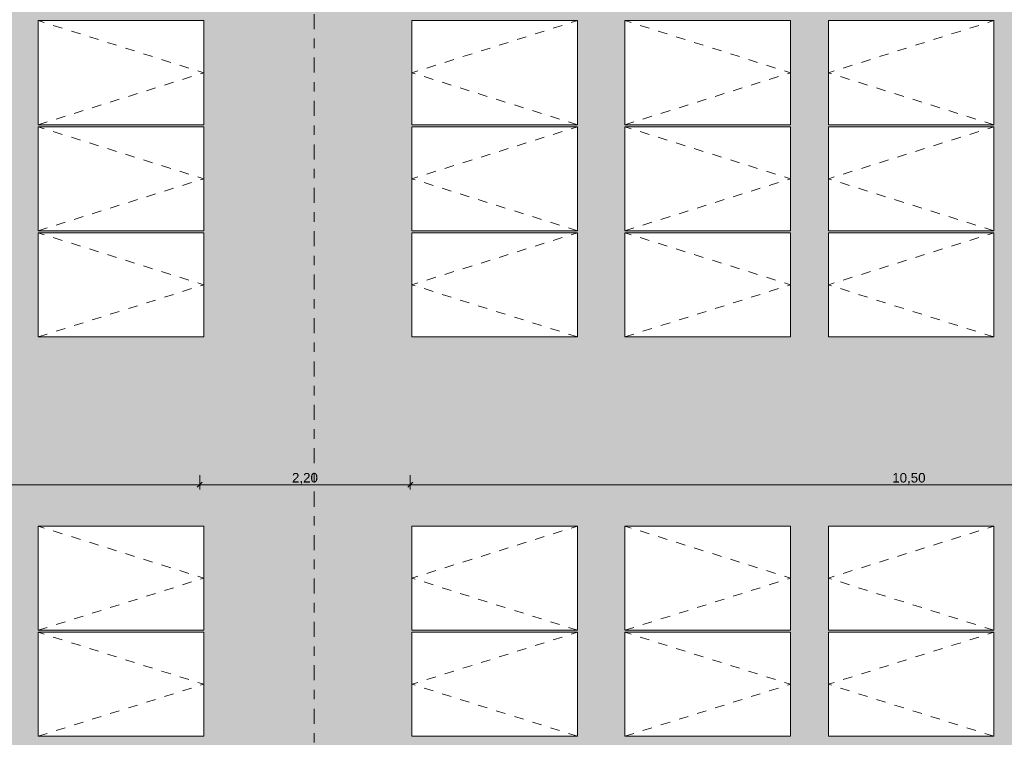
# Model space of a CAD drawing. Header units: metres. Extents: x -180 to 4, y -47 to 4.
# Tile 102 of 256: x -118 to -107, y -31 to -23. Entities that reach past the tile are written whole.
import ezdxf

# ---------------------------------------------------------------- set-up
doc = ezdxf.new("R2010")
doc.units = ezdxf.units.M
doc.header["$LTSCALE"] = 0.05
doc.header["$PDMODE"] = 1
doc.header["$PDSIZE"] = -2
doc.linetypes.add('Linienart-53', pattern=[5.291531, 3.175, -1.058062, 0.352704, -0.705764])
doc.linetypes.add('VW-01 Strichlinie kurz', pattern=[1.999894, 0.999947, -0.999947])
doc.layers.get('0').update_dxf_attribs({"lineweight": 25})
for name, color, linetype, lineweight, true_color in [('30 -36 Dächer- 3 Dachbeläge', 7, 'Continuous', 15, 0x9999ff), ('30 -36 Dächer- 3 Dachbeläge Gründach', 250, 'Continuous', 9, 0x333333), ('40 -44 Elektr. Anlagen- 2 Eigenstromversorgungsanlagen', 7, 'Continuous', 5, 0xff6633), ('70 -72 Beschriftung- 1 Beschriftung allgemein', 7, 'Continuous', 9, 0xff6633), ('70 -76 Bemaßung- 2 Allgemein', 7, 'Continuous', 5, 0x6666cc), ('Dachflächen Moblierung', 7, 'Continuous', 9, 0x888888)]:
    doc.layers.add(name, color=color, linetype=linetype, lineweight=lineweight, true_color=true_color)
for name, color, linetype, lineweight in [('60- 61 allgemeine Ausstattung- 4 Terrassen', 7, 'Continuous', 9), ('70 -71 Achsen- 1 Gebäudeachsen', 7, 'Linienart-53', 18), ('Keine', 7, 'Continuous', 9)]:
    doc.layers.add(name, color=color, linetype=linetype, lineweight=lineweight)
doc.styles.add('Arial', font='arial.ttf')
doc.dimstyles.new('k+k_klein', dxfattribs={"dimtxt": 0.075516, "dimasz": 0.05302, "dimexe": 0.05, "dimexo": 0.15, "dimgap": 0.005, "dimtad": 1, "dimdec": 3, "dimtxsty": 'Arial', "dimblk": 'VW_SLASH-2', "dimblk1": 'VW_SLASH-2', "dimblk2": 'VW_SLASH-2', "dimcen": 0, "dimdle": 0.025, "dimadec": 3, "dimazin": 0, "dimtfac": 0.75, "dimtdec": 3, "dimtix": 1, "dimtmove": 0, "dimatfit": 0, "dimldrblk": 'VW_FILLEDARROW', "dimfxl": 0.1, "dimfxlon": 1, "dimfrac": 2, "dimtolj": 1, "dimarcsym": 0})

# ---------------------------------------------------------------- blocks, each defined once
blk = doc.blocks.new('Gruppe-537')
at = {"color": 255, "linetype": 'Continuous', "lineweight": 9, "transparency": 33554687}
blk.add_wipeout([(-117.539, -25.577), (-115.789, -25.577), (-115.789, -26.677), (-117.539, -26.677)], dxfattribs=at).dxf.layer = '40 -44 Elektr. Anlagen- 2 Eigenstromversorgungsanlagen'
at = {"layer": '40 -44 Elektr. Anlagen- 2 Eigenstromversorgungsanlagen', "color": 7, "linetype": 'Continuous', "lineweight": 9, "transparency": 33554687, "flags": 128}
blk.add_lwpolyline([(-117.539, -25.577), (-115.789, -25.577), (-115.789, -26.677), (-117.539, -26.677)], close=True, dxfattribs=at)
at = {"layer": 'Dachflächen Moblierung', "color": 8, "linetype": 'VW-01 Strichlinie kurz', "lineweight": 5, "flags": 128}
blk.add_lwpolyline([(-117.539, -26.677), (-115.789, -26.127), (-117.539, -25.577)], dxfattribs=at)
blk = doc.blocks.new('Gruppe-538')
at = {"color": 255, "linetype": 'Continuous', "lineweight": 9, "transparency": 33554687}
blk.add_wipeout([(-117.539, -24.456), (-115.789, -24.456), (-115.789, -25.556), (-117.539, -25.556)], dxfattribs=at).dxf.layer = '40 -44 Elektr. Anlagen- 2 Eigenstromversorgungsanlagen'
at = {"layer": '40 -44 Elektr. Anlagen- 2 Eigenstromversorgungsanlagen', "color": 7, "linetype": 'Continuous', "lineweight": 9, "transparency": 33554687, "flags": 128}
blk.add_lwpolyline([(-117.539, -24.456), (-115.789, -24.456), (-115.789, -25.556), (-117.539, -25.556)], close=True, dxfattribs=at)
at = {"layer": 'Dachflächen Moblierung', "color": 8, "linetype": 'VW-01 Strichlinie kurz', "lineweight": 5, "flags": 128}
blk.add_lwpolyline([(-117.539, -25.556), (-115.789, -25.006), (-117.539, -24.456)], dxfattribs=at)
blk = doc.blocks.new('Gruppe-539')
at = {"color": 255, "linetype": 'Continuous', "lineweight": 9, "transparency": 33554687}
blk.add_wipeout([(-117.539, -23.335), (-115.789, -23.335), (-115.789, -24.435), (-117.539, -24.435)], dxfattribs=at).dxf.layer = '40 -44 Elektr. Anlagen- 2 Eigenstromversorgungsanlagen'
at = {"layer": '40 -44 Elektr. Anlagen- 2 Eigenstromversorgungsanlagen', "color": 7, "linetype": 'Continuous', "lineweight": 9, "transparency": 33554687, "flags": 128}
blk.add_lwpolyline([(-117.539, -23.335), (-115.789, -23.335), (-115.789, -24.435), (-117.539, -24.435)], close=True, dxfattribs=at)
at = {"layer": 'Dachflächen Moblierung', "color": 8, "linetype": 'VW-01 Strichlinie kurz', "lineweight": 5, "flags": 128}
blk.add_lwpolyline([(-117.539, -24.435), (-115.789, -23.885), (-117.539, -23.335)], dxfattribs=at)
blk = doc.blocks.new('Gruppe-546')
at = {"color": 255, "linetype": 'Continuous', "lineweight": 9, "transparency": 33554687}
blk.add_wipeout([(-113.589, -25.577), (-111.839, -25.577), (-111.839, -26.677), (-113.589, -26.677)], dxfattribs=at).dxf.layer = '40 -44 Elektr. Anlagen- 2 Eigenstromversorgungsanlagen'
at = {"layer": '40 -44 Elektr. Anlagen- 2 Eigenstromversorgungsanlagen', "color": 7, "linetype": 'Continuous', "lineweight": 9, "transparency": 33554687, "flags": 128}
blk.add_lwpolyline([(-113.589, -25.577), (-111.839, -25.577), (-111.839, -26.677), (-113.589, -26.677)], close=True, dxfattribs=at)
at = {"layer": 'Dachflächen Moblierung', "color": 8, "linetype": 'VW-01 Strichlinie kurz', "lineweight": 5, "flags": 128}
blk.add_lwpolyline([(-111.839, -26.677), (-113.589, -26.127), (-111.839, -25.577)], dxfattribs=at)
blk = doc.blocks.new('Gruppe-547')
at = {"color": 255, "linetype": 'Continuous', "lineweight": 9, "transparency": 33554687}
blk.add_wipeout([(-113.589, -24.456), (-111.839, -24.456), (-111.839, -25.556), (-113.589, -25.556)], dxfattribs=at).dxf.layer = '40 -44 Elektr. Anlagen- 2 Eigenstromversorgungsanlagen'
at = {"layer": '40 -44 Elektr. Anlagen- 2 Eigenstromversorgungsanlagen', "color": 7, "linetype": 'Continuous', "lineweight": 9, "transparency": 33554687, "flags": 128}
blk.add_lwpolyline([(-113.589, -24.456), (-111.839, -24.456), (-111.839, -25.556), (-113.589, -25.556)], close=True, dxfattribs=at)
at = {"layer": 'Dachflächen Moblierung', "color": 8, "linetype": 'VW-01 Strichlinie kurz', "lineweight": 5, "flags": 128}
blk.add_lwpolyline([(-111.839, -25.556), (-113.589, -25.006), (-111.839, -24.456)], dxfattribs=at)
blk = doc.blocks.new('Gruppe-548')
at = {"color": 255, "linetype": 'Continuous', "lineweight": 9, "transparency": 33554687}
blk.add_wipeout([(-113.589, -23.335), (-111.839, -23.335), (-111.839, -24.435), (-113.589, -24.435)], dxfattribs=at).dxf.layer = '40 -44 Elektr. Anlagen- 2 Eigenstromversorgungsanlagen'
at = {"layer": '40 -44 Elektr. Anlagen- 2 Eigenstromversorgungsanlagen', "color": 7, "linetype": 'Continuous', "lineweight": 9, "transparency": 33554687, "flags": 128}
blk.add_lwpolyline([(-113.589, -23.335), (-111.839, -23.335), (-111.839, -24.435), (-113.589, -24.435)], close=True, dxfattribs=at)
at = {"layer": 'Dachflächen Moblierung', "color": 8, "linetype": 'VW-01 Strichlinie kurz', "lineweight": 5, "flags": 128}
blk.add_lwpolyline([(-111.839, -24.435), (-113.589, -23.885), (-111.839, -23.335)], dxfattribs=at)
blk = doc.blocks.new('Gruppe-555')
at = {"color": 255, "linetype": 'Continuous', "lineweight": 9, "transparency": 33554687}
blk.add_wipeout([(-111.339, -25.577), (-109.589, -25.577), (-109.589, -26.677), (-111.339, -26.677)], dxfattribs=at).dxf.layer = '40 -44 Elektr. Anlagen- 2 Eigenstromversorgungsanlagen'
at = {"layer": '40 -44 Elektr. Anlagen- 2 Eigenstromversorgungsanlagen', "color": 7, "linetype": 'Continuous', "lineweight": 9, "transparency": 33554687, "flags": 128}
blk.add_lwpolyline([(-111.339, -25.577), (-109.589, -25.577), (-109.589, -26.677), (-111.339, -26.677)], close=True, dxfattribs=at)
at = {"layer": 'Dachflächen Moblierung', "color": 8, "linetype": 'VW-01 Strichlinie kurz', "lineweight": 5, "flags": 128}
blk.add_lwpolyline([(-111.339, -26.677), (-109.589, -26.127), (-111.339, -25.577)], dxfattribs=at)
blk = doc.blocks.new('Gruppe-556')
at = {"color": 255, "linetype": 'Continuous', "lineweight": 9, "transparency": 33554687}
blk.add_wipeout([(-111.339, -24.456), (-109.589, -24.456), (-109.589, -25.556), (-111.339, -25.556)], dxfattribs=at).dxf.layer = '40 -44 Elektr. Anlagen- 2 Eigenstromversorgungsanlagen'
at = {"layer": '40 -44 Elektr. Anlagen- 2 Eigenstromversorgungsanlagen', "color": 7, "linetype": 'Continuous', "lineweight": 9, "transparency": 33554687, "flags": 128}
blk.add_lwpolyline([(-111.339, -24.456), (-109.589, -24.456), (-109.589, -25.556), (-111.339, -25.556)], close=True, dxfattribs=at)
at = {"layer": 'Dachflächen Moblierung', "color": 8, "linetype": 'VW-01 Strichlinie kurz', "lineweight": 5, "flags": 128}
blk.add_lwpolyline([(-111.339, -25.556), (-109.589, -25.006), (-111.339, -24.456)], dxfattribs=at)
blk = doc.blocks.new('Gruppe-557')
at = {"color": 255, "linetype": 'Continuous', "lineweight": 9, "transparency": 33554687}
blk.add_wipeout([(-111.339, -23.335), (-109.589, -23.335), (-109.589, -24.435), (-111.339, -24.435)], dxfattribs=at).dxf.layer = '40 -44 Elektr. Anlagen- 2 Eigenstromversorgungsanlagen'
at = {"layer": '40 -44 Elektr. Anlagen- 2 Eigenstromversorgungsanlagen', "color": 7, "linetype": 'Continuous', "lineweight": 9, "transparency": 33554687, "flags": 128}
blk.add_lwpolyline([(-111.339, -23.335), (-109.589, -23.335), (-109.589, -24.435), (-111.339, -24.435)], close=True, dxfattribs=at)
at = {"layer": 'Dachflächen Moblierung', "color": 8, "linetype": 'VW-01 Strichlinie kurz', "lineweight": 5, "flags": 128}
blk.add_lwpolyline([(-111.339, -24.435), (-109.589, -23.885), (-111.339, -23.335)], dxfattribs=at)
blk = doc.blocks.new('Gruppe-564')
at = {"color": 255, "linetype": 'Continuous', "lineweight": 9, "transparency": 33554687}
blk.add_wipeout([(-109.189, -25.577), (-107.439, -25.577), (-107.439, -26.677), (-109.189, -26.677)], dxfattribs=at).dxf.layer = '40 -44 Elektr. Anlagen- 2 Eigenstromversorgungsanlagen'
at = {"layer": '40 -44 Elektr. Anlagen- 2 Eigenstromversorgungsanlagen', "color": 7, "linetype": 'Continuous', "lineweight": 9, "transparency": 33554687, "flags": 128}
blk.add_lwpolyline([(-109.189, -25.577), (-107.439, -25.577), (-107.439, -26.677), (-109.189, -26.677)], close=True, dxfattribs=at)
at = {"layer": 'Dachflächen Moblierung', "color": 8, "linetype": 'VW-01 Strichlinie kurz', "lineweight": 5, "flags": 128}
blk.add_lwpolyline([(-107.439, -26.677), (-109.189, -26.127), (-107.439, -25.577)], dxfattribs=at)
blk = doc.blocks.new('Gruppe-565')
at = {"color": 255, "linetype": 'Continuous', "lineweight": 9, "transparency": 33554687}
blk.add_wipeout([(-109.189, -24.456), (-107.439, -24.456), (-107.439, -25.556), (-109.189, -25.556)], dxfattribs=at).dxf.layer = '40 -44 Elektr. Anlagen- 2 Eigenstromversorgungsanlagen'
at = {"layer": '40 -44 Elektr. Anlagen- 2 Eigenstromversorgungsanlagen', "color": 7, "linetype": 'Continuous', "lineweight": 9, "transparency": 33554687, "flags": 128}
blk.add_lwpolyline([(-109.189, -24.456), (-107.439, -24.456), (-107.439, -25.556), (-109.189, -25.556)], close=True, dxfattribs=at)
at = {"layer": 'Dachflächen Moblierung', "color": 8, "linetype": 'VW-01 Strichlinie kurz', "lineweight": 5, "flags": 128}
blk.add_lwpolyline([(-107.439, -25.556), (-109.189, -25.006), (-107.439, -24.456)], dxfattribs=at)
blk = doc.blocks.new('Gruppe-566')
at = {"color": 255, "linetype": 'Continuous', "lineweight": 9, "transparency": 33554687}
blk.add_wipeout([(-109.189, -23.335), (-107.439, -23.335), (-107.439, -24.435), (-109.189, -24.435)], dxfattribs=at).dxf.layer = '40 -44 Elektr. Anlagen- 2 Eigenstromversorgungsanlagen'
at = {"layer": '40 -44 Elektr. Anlagen- 2 Eigenstromversorgungsanlagen', "color": 7, "linetype": 'Continuous', "lineweight": 9, "transparency": 33554687, "flags": 128}
blk.add_lwpolyline([(-109.189, -23.335), (-107.439, -23.335), (-107.439, -24.435), (-109.189, -24.435)], close=True, dxfattribs=at)
at = {"layer": 'Dachflächen Moblierung', "color": 8, "linetype": 'VW-01 Strichlinie kurz', "lineweight": 5, "flags": 128}
blk.add_lwpolyline([(-107.439, -24.435), (-109.189, -23.885), (-107.439, -23.335)], dxfattribs=at)
blk = doc.blocks.new('Gruppe-725')
at = {"color": 255, "linetype": 'Continuous', "lineweight": 9, "transparency": 33554687}
blk.add_wipeout([(-117.539, -29.798), (-115.789, -29.798), (-115.789, -30.898), (-117.539, -30.898)], dxfattribs=at).dxf.layer = '40 -44 Elektr. Anlagen- 2 Eigenstromversorgungsanlagen'
at = {"layer": '40 -44 Elektr. Anlagen- 2 Eigenstromversorgungsanlagen', "color": 7, "linetype": 'Continuous', "lineweight": 9, "transparency": 33554687, "flags": 128}
blk.add_lwpolyline([(-117.539, -29.798), (-115.789, -29.798), (-115.789, -30.898), (-117.539, -30.898)], close=True, dxfattribs=at)
at = {"layer": 'Dachflächen Moblierung', "color": 8, "linetype": 'VW-01 Strichlinie kurz', "lineweight": 5, "flags": 128}
blk.add_lwpolyline([(-117.539, -30.898), (-115.789, -30.348), (-117.539, -29.798)], dxfattribs=at)
blk = doc.blocks.new('Gruppe-726')
at = {"color": 255, "linetype": 'Continuous', "lineweight": 9, "transparency": 33554687}
blk.add_wipeout([(-117.539, -28.677), (-115.789, -28.677), (-115.789, -29.777), (-117.539, -29.777)], dxfattribs=at).dxf.layer = '40 -44 Elektr. Anlagen- 2 Eigenstromversorgungsanlagen'
at = {"layer": '40 -44 Elektr. Anlagen- 2 Eigenstromversorgungsanlagen', "color": 7, "linetype": 'Continuous', "lineweight": 9, "transparency": 33554687, "flags": 128}
blk.add_lwpolyline([(-117.539, -28.677), (-115.789, -28.677), (-115.789, -29.777), (-117.539, -29.777)], close=True, dxfattribs=at)
at = {"layer": 'Dachflächen Moblierung', "color": 8, "linetype": 'VW-01 Strichlinie kurz', "lineweight": 5, "flags": 128}
blk.add_lwpolyline([(-117.539, -29.777), (-115.789, -29.227), (-117.539, -28.677)], dxfattribs=at)
blk = doc.blocks.new('Gruppe-733')
at = {"color": 255, "linetype": 'Continuous', "lineweight": 9, "transparency": 33554687}
blk.add_wipeout([(-113.589, -29.798), (-111.839, -29.798), (-111.839, -30.898), (-113.589, -30.898)], dxfattribs=at).dxf.layer = '40 -44 Elektr. Anlagen- 2 Eigenstromversorgungsanlagen'
at = {"layer": '40 -44 Elektr. Anlagen- 2 Eigenstromversorgungsanlagen', "color": 7, "linetype": 'Continuous', "lineweight": 9, "transparency": 33554687, "flags": 128}
blk.add_lwpolyline([(-113.589, -29.798), (-111.839, -29.798), (-111.839, -30.898), (-113.589, -30.898)], close=True, dxfattribs=at)
at = {"layer": 'Dachflächen Moblierung', "color": 8, "linetype": 'VW-01 Strichlinie kurz', "lineweight": 5, "flags": 128}
blk.add_lwpolyline([(-111.839, -30.898), (-113.589, -30.348), (-111.839, -29.798)], dxfattribs=at)
blk = doc.blocks.new('Gruppe-734')
at = {"color": 255, "linetype": 'Continuous', "lineweight": 9, "transparency": 33554687}
blk.add_wipeout([(-113.589, -28.677), (-111.839, -28.677), (-111.839, -29.777), (-113.589, -29.777)], dxfattribs=at).dxf.layer = '40 -44 Elektr. Anlagen- 2 Eigenstromversorgungsanlagen'
at = {"layer": '40 -44 Elektr. Anlagen- 2 Eigenstromversorgungsanlagen', "color": 7, "linetype": 'Continuous', "lineweight": 9, "transparency": 33554687, "flags": 128}
blk.add_lwpolyline([(-113.589, -28.677), (-111.839, -28.677), (-111.839, -29.777), (-113.589, -29.777)], close=True, dxfattribs=at)
at = {"layer": 'Dachflächen Moblierung', "color": 8, "linetype": 'VW-01 Strichlinie kurz', "lineweight": 5, "flags": 128}
blk.add_lwpolyline([(-111.839, -29.777), (-113.589, -29.227), (-111.839, -28.677)], dxfattribs=at)
blk = doc.blocks.new('Gruppe-741')
at = {"color": 255, "linetype": 'Continuous', "lineweight": 9, "transparency": 33554687}
blk.add_wipeout([(-111.339, -29.798), (-109.589, -29.798), (-109.589, -30.898), (-111.339, -30.898)], dxfattribs=at).dxf.layer = '40 -44 Elektr. Anlagen- 2 Eigenstromversorgungsanlagen'
at = {"layer": '40 -44 Elektr. Anlagen- 2 Eigenstromversorgungsanlagen', "color": 7, "linetype": 'Continuous', "lineweight": 9, "transparency": 33554687, "flags": 128}
blk.add_lwpolyline([(-111.339, -29.798), (-109.589, -29.798), (-109.589, -30.898), (-111.339, -30.898)], close=True, dxfattribs=at)
at = {"layer": 'Dachflächen Moblierung', "color": 8, "linetype": 'VW-01 Strichlinie kurz', "lineweight": 5, "flags": 128}
blk.add_lwpolyline([(-111.339, -30.898), (-109.589, -30.348), (-111.339, -29.798)], dxfattribs=at)
blk = doc.blocks.new('Gruppe-742')
at = {"color": 255, "linetype": 'Continuous', "lineweight": 9, "transparency": 33554687}
blk.add_wipeout([(-111.339, -28.677), (-109.589, -28.677), (-109.589, -29.777), (-111.339, -29.777)], dxfattribs=at).dxf.layer = '40 -44 Elektr. Anlagen- 2 Eigenstromversorgungsanlagen'
at = {"layer": '40 -44 Elektr. Anlagen- 2 Eigenstromversorgungsanlagen', "color": 7, "linetype": 'Continuous', "lineweight": 9, "transparency": 33554687, "flags": 128}
blk.add_lwpolyline([(-111.339, -28.677), (-109.589, -28.677), (-109.589, -29.777), (-111.339, -29.777)], close=True, dxfattribs=at)
at = {"layer": 'Dachflächen Moblierung', "color": 8, "linetype": 'VW-01 Strichlinie kurz', "lineweight": 5, "flags": 128}
blk.add_lwpolyline([(-111.339, -29.777), (-109.589, -29.227), (-111.339, -28.677)], dxfattribs=at)
blk = doc.blocks.new('Gruppe-749')
at = {"color": 255, "linetype": 'Continuous', "lineweight": 9, "transparency": 33554687}
blk.add_wipeout([(-109.189, -29.798), (-107.439, -29.798), (-107.439, -30.898), (-109.189, -30.898)], dxfattribs=at).dxf.layer = '40 -44 Elektr. Anlagen- 2 Eigenstromversorgungsanlagen'
at = {"layer": '40 -44 Elektr. Anlagen- 2 Eigenstromversorgungsanlagen', "color": 7, "linetype": 'Continuous', "lineweight": 9, "transparency": 33554687, "flags": 128}
blk.add_lwpolyline([(-109.189, -29.798), (-107.439, -29.798), (-107.439, -30.898), (-109.189, -30.898)], close=True, dxfattribs=at)
at = {"layer": 'Dachflächen Moblierung', "color": 8, "linetype": 'VW-01 Strichlinie kurz', "lineweight": 5, "flags": 128}
blk.add_lwpolyline([(-107.439, -30.898), (-109.189, -30.348), (-107.439, -29.798)], dxfattribs=at)
blk = doc.blocks.new('Gruppe-750')
at = {"color": 255, "linetype": 'Continuous', "lineweight": 9, "transparency": 33554687}
blk.add_wipeout([(-109.189, -28.677), (-107.439, -28.677), (-107.439, -29.777), (-109.189, -29.777)], dxfattribs=at).dxf.layer = '40 -44 Elektr. Anlagen- 2 Eigenstromversorgungsanlagen'
at = {"layer": '40 -44 Elektr. Anlagen- 2 Eigenstromversorgungsanlagen', "color": 7, "linetype": 'Continuous', "lineweight": 9, "transparency": 33554687, "flags": 128}
blk.add_lwpolyline([(-109.189, -28.677), (-107.439, -28.677), (-107.439, -29.777), (-109.189, -29.777)], close=True, dxfattribs=at)
at = {"layer": 'Dachflächen Moblierung', "color": 8, "linetype": 'VW-01 Strichlinie kurz', "lineweight": 5, "flags": 128}
blk.add_lwpolyline([(-107.439, -29.777), (-109.189, -29.227), (-107.439, -28.677)], dxfattribs=at)
blk = doc.blocks.new('Gruppe-767')
at = {"layer": '70 -72 Beschriftung- 1 Beschriftung allgemein', "color": 7, "transparency": 33554687}
for name in ['Gruppe-537', 'Gruppe-546', 'Gruppe-555', 'Gruppe-564', 'Gruppe-725', 'Gruppe-733', 'Gruppe-741', 'Gruppe-749']:
    blk.add_blockref(name, (0, 0), dxfattribs=at)
for name in ['Gruppe-538', 'Gruppe-547', 'Gruppe-556', 'Gruppe-565', 'Gruppe-726', 'Gruppe-734', 'Gruppe-742', 'Gruppe-750']:
    blk.add_blockref(name, (0, 0), dxfattribs=at)
for name in ['Gruppe-539', 'Gruppe-548', 'Gruppe-557', 'Gruppe-566']:
    blk.add_blockref(name, (0, 0), dxfattribs=at)
blk = doc.blocks.new('Gruppe-1384')
at = {"layer": '30 -36 Dächer- 3 Dachbeläge Gründach', "linetype": 'Continuous', "lineweight": 0, "true_color": 0xe7eedf, "transparency": 33554687}
blk.add_hatch(color=254, dxfattribs=at).paths.add_polyline_path([(-100.01799996, -31.79404198), (-100.01799996, -31.61704198), (-100.31099996, -31.61704198), (-100.31099996, -12.39704198), (-159.47099996, -12.39704198), (-159.47099996, -39.25704198), (-99.61099996, -39.25704198), (-99.61099996, -31.79404198)])
at = {"color": 255, "linetype": 'Continuous', "lineweight": 9, "transparency": 33554687}
blk.add_wipeout([(-99.13099996, -31.79404198), (-99.13099996, -39.73704198), (-129.83124836, -39.73704198), (-129.83124836, -39.25704198), (-100.31099996, -39.25704198), (-100.31099996, -12.71704198), (-129.83124836, -12.71704198), (-129.83124836, -12.23704198), (-100.01799996, -12.23704198), (-100.01799996, -31.12704198), (-99.83999996, -31.12704198), (-99.83999996, -31.61604198), (-99.35099996, -31.61604198), (-99.35099996, -31.79404198)], dxfattribs=at).dxf.layer = '30 -36 Dächer- 3 Dachbeläge'
at = {"layer": '60- 61 allgemeine Ausstattung- 4 Terrassen', "color": 7}
blk.add_blockref('Gruppe-767', (0, 0), dxfattribs=at)
blk = doc.blocks.new('_Dach_2D (2D)')
at = {"layer": '60- 61 allgemeine Ausstattung- 4 Terrassen', "color": 7}
blk.add_blockref('Gruppe-1384', (0, 0), dxfattribs=at)
blk = doc.blocks.new('VW_SLASH-2')
at = {"color": 0, "linetype": 'ByBlock', "lineweight": -2, "transparency": 16777216}
blk.add_line((0.47, 0), (-1, 0), dxfattribs=at)
at = {"color": 0, "lineweight": 5, "transparency": 16777216, "flags": 128}
blk.add_lwpolyline([(0.5, 0.5), (-0.5, -0.5)], dxfattribs=at)
blk = doc.blocks.new('*D2790')
at = {"layer": '70 -76 Bemaßung- 2 Allgemein', "color": 0, "linetype": 'Continuous', "lineweight": -2, "transparency": 33554687}
for p, q in [((-128.613, -28.14), (-128.613, -28.29)), ((-115.83, -28.14), (-115.83, -28.29)), ((-115.883, -28.24), (-128.56, -28.24))]:
    blk.add_line(p, q, dxfattribs=at)
at = {"layer": 'Defpoints', "color": 0, "transparency": 33554687}
for p in [(-115.83, -17.46), (-128.613, -17.706), (-128.613, -28.24)]:
    blk.add_point(p, dxfattribs=at)
at = {"layer": '70 -76 Bemaßung- 2 Allgemein', "color": 0, "lineweight": -2, "xscale": 0.05302001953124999, "yscale": 0.05302001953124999, "zscale": 0.05302001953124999, "rotation": 180}
blk.add_blockref('VW_SLASH-2', (-128.613, -28.24), dxfattribs=at)
at = {"layer": '70 -76 Bemaßung- 2 Allgemein', "color": 0, "lineweight": -2, "xscale": 0.05302001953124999, "yscale": 0.05302001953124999, "zscale": 0.05302001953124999}
blk.add_blockref('VW_SLASH-2', (-115.83, -28.24), dxfattribs=at)
at = {"layer": '70 -76 Bemaßung- 2 Allgemein', "color": 0, "lineweight": 5, "transparency": 33554687, "insert": (-122.222, -28.175), "char_height": 0.1007, "attachment_point": 5, "style": 'Arial'}
blk.add_mtext('\\A1;12,80', dxfattribs=at)
blk = doc.blocks.new('VW_FILLEDARROW')
at = {"linetype": 'Continuous', "lineweight": 0, "transparency": 16777216}
blk.add_hatch(color=0, dxfattribs=at).paths.add_polyline_path([(-2.83, 0.76), (0, 0), (-2.83, -0.76)])
at = {"color": 0, "lineweight": 5, "transparency": 16777216, "flags": 128}
blk.add_lwpolyline([(-2.83, 0.76), (0, 0), (-2.83, -0.76)], close=True, dxfattribs=at)
blk = doc.blocks.new('*D2791')
at = {"layer": '70 -76 Bemaßung- 2 Allgemein', "color": 0, "linetype": 'Continuous', "lineweight": -2, "transparency": 33554687}
for p, q in [((-115.83, -28.14), (-115.83, -28.29)), ((-113.607, -28.14), (-113.607, -28.29)), ((-113.66, -28.24), (-115.777, -28.24))]:
    blk.add_line(p, q, dxfattribs=at)
at = {"layer": 'Defpoints', "color": 0, "transparency": 33554687}
for p in [(-113.607, -17.151), (-115.83, -17.46), (-115.83, -28.24)]:
    blk.add_point(p, dxfattribs=at)
at = {"layer": '70 -76 Bemaßung- 2 Allgemein', "color": 0, "lineweight": -2, "xscale": 0.05302001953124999, "yscale": 0.05302001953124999, "zscale": 0.05302001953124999, "rotation": 180}
blk.add_blockref('VW_SLASH-2', (-115.83, -28.24), dxfattribs=at)
at = {"layer": '70 -76 Bemaßung- 2 Allgemein', "color": 0, "lineweight": -2, "xscale": 0.05302001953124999, "yscale": 0.05302001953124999, "zscale": 0.05302001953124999}
blk.add_blockref('VW_SLASH-2', (-113.607, -28.24), dxfattribs=at)
at = {"layer": '70 -76 Bemaßung- 2 Allgemein', "color": 0, "lineweight": 5, "transparency": 33554687, "insert": (-114.719, -28.175), "char_height": 0.1007, "attachment_point": 5, "style": 'Arial'}
blk.add_mtext('\\A1;2,20', dxfattribs=at)
blk = doc.blocks.new('*D2792')
at = {"layer": '70 -76 Bemaßung- 2 Allgemein', "color": 0, "linetype": 'Continuous', "lineweight": -2, "transparency": 33554687}
for p, q in [((-113.607, -28.14), (-113.607, -28.29)), ((-103.068, -28.14), (-103.068, -28.29)), ((-103.121, -28.24), (-113.554, -28.24))]:
    blk.add_line(p, q, dxfattribs=at)
at = {"layer": 'Defpoints', "color": 0, "transparency": 33554687}
for p in [(-113.607, -17.151), (-103.068, -17.38), (-113.607, -28.24)]:
    blk.add_point(p, dxfattribs=at)
at = {"layer": '70 -76 Bemaßung- 2 Allgemein', "color": 0, "lineweight": -2, "xscale": 0.05302001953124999, "yscale": 0.05302001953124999, "zscale": 0.05302001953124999, "rotation": 180}
blk.add_blockref('VW_SLASH-2', (-113.607, -28.24), dxfattribs=at)
at = {"layer": '70 -76 Bemaßung- 2 Allgemein', "color": 0, "lineweight": -2, "xscale": 0.05302001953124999, "yscale": 0.05302001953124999, "zscale": 0.05302001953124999}
blk.add_blockref('VW_SLASH-2', (-103.068, -28.24), dxfattribs=at)
at = {"layer": '70 -76 Bemaßung- 2 Allgemein', "color": 0, "lineweight": 5, "transparency": 33554687, "insert": (-108.338, -28.175), "char_height": 0.1007, "attachment_point": 5, "style": 'Arial'}
blk.add_mtext('\\A1;10,50', dxfattribs=at)
blk = doc.blocks.new('_Achsen (3D)')
at = {"layer": '70 -71 Achsen- 1 Gebäudeachsen', "transparency": 33554687}
blk.add_line((-114.621, 3.8), (-114.621, -46.172), dxfattribs=at)
blk = doc.blocks.new('Gruppe-2093')
at = {"layer": '70 -76 Bemaßung- 2 Allgemein', "color": 173, "linetype": 'Continuous', "lineweight": 5, "true_color": 0x6666cc, "transparency": 33554687}
for base, p1, p2, text, picture, middle in [((-115.83, -28.24), (-113.607, -17.151), (-115.83, -17.46), '2,20', '*D2791', (-114.719, -28.175)), ((-113.607, -28.24), (-103.068, -17.38), (-113.607, -17.151), '10,50', '*D2792', (-108.338, -28.175)), ((-128.613, -28.24), (-115.83, -17.46), (-128.613, -17.706), '12,80', '*D2790', (-122.222, -28.175))]:
    dim = blk.add_linear_dim(base=base, p1=p1, p2=p2, text=text, dimstyle='k+k_klein', override={"dimtxt": 0.100689, "dimgap": 0.005, "dimdec": 1, "dimpost": '<>', "dimtxsty": 'Arial', "dimtmove": 2}, dxfattribs=at)
    dim.commit()
    dim.dimension.update_dxf_attribs({"geometry": picture, "text_midpoint": middle})
blk = doc.blocks.new('_Dach_2D Bemaßung_ Beschriftung (2D)')
at = {"layer": '70 -76 Bemaßung- 2 Allgemein', "color": 173, "true_color": 0x6666cc, "transparency": 33554687}
blk.add_blockref('Gruppe-2093', (0, 0), dxfattribs=at)

msp = doc.modelspace()

# ---------------------------------------------------------------- block references
at = {"layer": 'Keine', "color": 1}
msp.add_blockref('_Dach_2D (2D)', (0, 0), dxfattribs=at)

# ---------------------------------------------------------------- next in the draw order: block references
msp.add_blockref('_Dach_2D Bemaßung_ Beschriftung (2D)', (0, 0), dxfattribs=at)

# ---------------------------------------------------------------- next in the draw order: block references
msp.add_blockref('_Achsen (3D)', (0, 0), dxfattribs=at)

doc.saveas('drawing.dxf')
